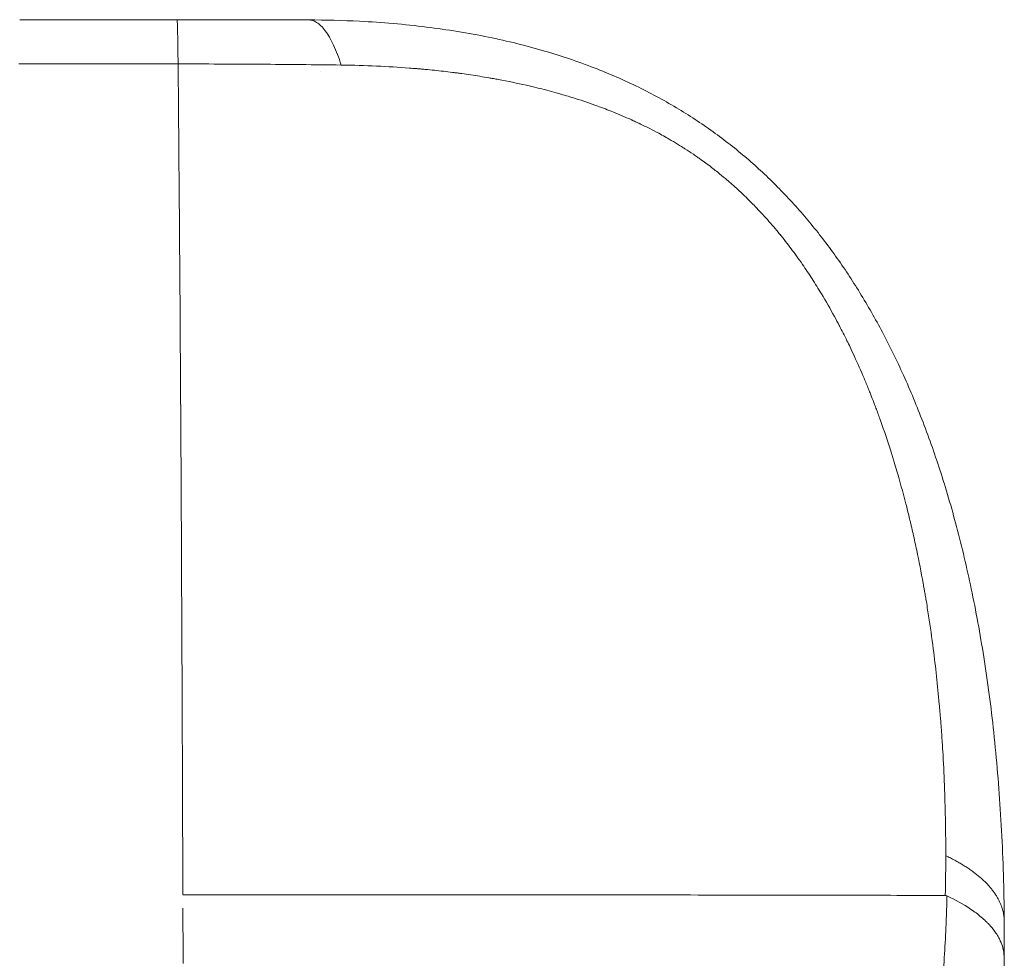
# Model space of a CAD drawing. Header units: millimetres. Extents: x -656 to -263, y 300 to 693.
# Tile 3 of 3: x -476 to -263, y 490 to 693. Entities that reach past the tile are written whole.
import ezdxf

# ---------------------------------------------------------------- set-up
doc = ezdxf.new("R2010")
doc.units = ezdxf.units.MM

# ---------------------------------------------------------------- blocks, each defined once
blk = doc.blocks.new('A$C546f33ca')
at = {"color": 0, "linetype": 'Continuous', "lineweight": 0}
for p, q in [((-17.05, 194.57), (17.05, 194.57)), ((17.27, 184.98), (-17.27, 184.98))]:
    blk.add_line(p, q, dxfattribs=at)
for points in [[(17.27, 184.99), (17.28, 183.57), (17.3, 182.14), (17.31, 180.7), (17.33, 179.24), (17.34, 177.78), (17.35, 176.3), (17.37, 174.81), (17.38, 173.31), (17.39, 171.8), (17.41, 170.28), (17.42, 168.75), (17.43, 167.2), (17.45, 165.65), (17.46, 164.08), (17.47, 162.5), (17.49, 160.92), (17.5, 159.32), (17.51, 157.71), (17.52, 156.09), (17.54, 154.45), (17.55, 152.81), (17.56, 151.16), (17.58, 149.5), (17.59, 147.82), (17.6, 146.14), (17.61, 144.44), (17.63, 142.74), (17.64, 141.02), (17.65, 139.29), (17.66, 137.56), (17.68, 135.81), (17.69, 134.05), (17.7, 132.28), (17.71, 130.5), (17.72, 128.71), (17.74, 126.92), (17.75, 125.11), (17.76, 123.29), (17.77, 121.46), (17.78, 119.62), (17.79, 117.77), (17.81, 115.92), (17.82, 114.05), (17.83, 112.17), (17.84, 110.28), (17.85, 108.39), (17.86, 106.48), (17.87, 104.56), (17.88, 102.64), (17.9, 100.7), (17.91, 98.76), (17.92, 96.81), (17.93, 94.84), (17.94, 92.87), (17.95, 90.89), (17.96, 88.9), (17.97, 86.9), (17.98, 84.89), (17.99, 82.88), (18, 80.85), (18.01, 78.82), (18.02, 76.78), (18.03, 74.73), (18.04, 72.67), (18.05, 70.6), (18.06, 68.52), (18.07, 66.44), (18.08, 64.35), (18.09, 62.24), (18.1, 60.14), (18.11, 58.02), (18.12, 55.89), (18.13, 53.76), (18.14, 51.62), (18.15, 49.47), (18.16, 47.32), (18.16, 45.15), (18.17, 42.98), (18.18, 40.8), (18.19, 38.62), (18.2, 36.43), (18.21, 34.23), (18.22, 32.02), (18.22, 29.8), (18.23, 27.58), (18.24, 25.36), (18.25, 23.12), (18.26, 20.88), (18.26, 18.63), (18.27, 16.38), (18.28, 14.12), (18.29, 11.85), (18.29, 9.58), (18.3, 7.3), (18.31, 5.01)], [(48.18, 183.36), (48.18, 183.36), (48.18, 183.36), (48.18, 183.36), (48.18, 183.36), (48.18, 183.36), (48.18, 183.36), (48.18, 183.36), (48.18, 183.36), (48.18, 183.36), (48.18, 183.36), (48.18, 183.36), (48.18, 183.36), (48.18, 183.36), (48.18, 183.36), (48.18, 183.36), (48.18, 183.36), (48.18, 183.36), (48.18, 183.36), (48.18, 183.36), (48.18, 183.36), (48.18, 183.36), (48.18, 183.36), (48.18, 183.36), (48.18, 183.36), (48.18, 183.36), (48.18, 183.36), (48.18, 183.36), (48.18, 183.36), (48.18, 183.36), (48.18, 183.36), (48.18, 183.36), (48.18, 183.36), (48.18, 183.36), (48.18, 183.36), (48.18, 183.36), (48.18, 183.36), (48.18, 183.36), (48.18, 183.36), (48.18, 183.36), (48.18, 183.36), (48.18, 183.36), (48.18, 183.36), (48.18, 183.36), (48.18, 183.36), (48.18, 183.36), (48.18, 183.36), (48.18, 183.36), (48.18, 183.36), (48.18, 183.36), (48.18, 183.36), (48.18, 183.36), (48.18, 183.36), (48.18, 183.36), (48.18, 183.36), (48.18, 183.36), (48.18, 183.36), (48.18, 183.36), (48.18, 183.36), (48.18, 183.36), (48.18, 183.36), (48.18, 183.36), (48.18, 183.36), (48.18, 183.36), (48.18, 183.36), (48.18, 183.36), (48.18, 183.36), (48.18, 183.36), (48.18, 183.36), (48.18, 183.36), (48.18, 183.36), (48.18, 183.36), (48.18, 183.36), (48.18, 183.36), (48.18, 183.36), (48.18, 183.36), (48.18, 183.36), (48.18, 183.36), (48.18, 183.36), (48.18, 183.36), (48.18, 183.36), (48.18, 183.36), (48.18, 183.36), (48.18, 183.36), (48.18, 183.36), (48.18, 183.36), (48.18, 183.36), (48.18, 183.36), (48.18, 183.36), (48.18, 183.36), (48.18, 183.36), (48.18, 183.36), (48.18, 183.36), (48.18, 183.36), (48.18, 183.36), (48.18, 183.36)], [(183.64, 13.44), (183.89, 13.31), (184.15, 13.19), (184.39, 13.07), (184.64, 12.94), (184.89, 12.82), (185.13, 12.69), (185.37, 12.57), (185.61, 12.44), (185.84, 12.31), (186.07, 12.18), (186.3, 12.05), (186.53, 11.92), (186.76, 11.79), (186.98, 11.66), (187.2, 11.53), (187.42, 11.39), (187.64, 11.26), (187.85, 11.12), (188.06, 10.99), (188.27, 10.85), (188.48, 10.71), (188.68, 10.58), (188.89, 10.44), (189.09, 10.3), (189.28, 10.16), (189.48, 10.02), (189.67, 9.88), (189.86, 9.73), (190.04, 9.59), (190.23, 9.45), (190.41, 9.3), (190.59, 9.16), (190.76, 9.01), (190.94, 8.87), (191.11, 8.72), (191.28, 8.58), (191.44, 8.43), (191.61, 8.28), (191.77, 8.13), (191.92, 7.98), (192.08, 7.83), (192.23, 7.68), (192.38, 7.53), (192.53, 7.38), (192.67, 7.23), (192.81, 7.08), (192.95, 6.92), (193.09, 6.77), (193.22, 6.62), (193.35, 6.46), (193.48, 6.31), (193.61, 6.16), (193.73, 6), (193.85, 5.85), (193.97, 5.69), (194.08, 5.53), (194.19, 5.38), (194.3, 5.22), (194.41, 5.06), (194.51, 4.9), (194.61, 4.75), (194.71, 4.59), (194.8, 4.43), (194.89, 4.27), (194.98, 4.11), (195.07, 3.95), (195.15, 3.79), (195.23, 3.63), (195.31, 3.47), (195.38, 3.31), (195.45, 3.15), (195.52, 2.99), (195.59, 2.83), (195.65, 2.67), (195.71, 2.51), (195.77, 2.35), (195.82, 2.18), (195.87, 2.02), (195.92, 1.86), (195.97, 1.7), (196.01, 1.54), (196.05, 1.37), (196.09, 1.21), (196.12, 1.05), (196.16, 0.88), (196.18, 0.72), (196.21, 0.56), (196.23, 0.4), (196.25, 0.23), (196.27, 0.07), (196.28, -0.09), (196.29, -0.26), (196.3, -0.42), (196.31, -0.58), (196.31, -0.74)], [(18.31, 4.98), (20.31, 4.98), (22.31, 4.98), (24.3, 4.98), (26.3, 4.98), (28.3, 4.98), (30.29, 4.98), (32.29, 4.98), (34.28, 4.98), (36.27, 4.98), (38.26, 4.98), (40.25, 4.98), (42.24, 4.98), (44.22, 4.98), (46.2, 4.97), (48.18, 4.97), (50.15, 4.97), (52.13, 4.97), (54.09, 4.97), (56.06, 4.97), (58.02, 4.97), (59.98, 4.97), (61.94, 4.97), (63.89, 4.97), (65.83, 4.97), (67.77, 4.97), (69.71, 4.97), (71.64, 4.96), (73.57, 4.96), (75.49, 4.96), (77.41, 4.96), (79.32, 4.96), (81.23, 4.96), (83.13, 4.96), (85.03, 4.96), (86.91, 4.96), (88.8, 4.95), (90.67, 4.95), (92.54, 4.95), (94.4, 4.95), (96.26, 4.95), (98.11, 4.95), (99.95, 4.95), (101.78, 4.94), (103.61, 4.94), (105.43, 4.94), (107.24, 4.94), (109.04, 4.94), (110.84, 4.93), (112.62, 4.93), (114.4, 4.93), (116.17, 4.93), (117.93, 4.93), (119.68, 4.93), (121.43, 4.92), (123.16, 4.92), (124.88, 4.92), (126.6, 4.92), (128.31, 4.92), (130, 4.91), (131.69, 4.91), (133.36, 4.91), (135.03, 4.91), (136.68, 4.9), (138.33, 4.9), (139.96, 4.9), (141.59, 4.9), (143.2, 4.9), (144.8, 4.89), (146.39, 4.89), (147.97, 4.89), (149.54, 4.89), (151.1, 4.88), (152.65, 4.88), (154.18, 4.88), (155.7, 4.88), (157.21, 4.87), (158.71, 4.87), (160.2, 4.87), (161.67, 4.86), (163.14, 4.86), (164.59, 4.86), (166.03, 4.86), (167.45, 4.85), (168.86, 4.85), (170.26, 4.85), (171.65, 4.85), (173.02, 4.84), (174.38, 4.84), (175.73, 4.84), (177.07, 4.83), (178.39, 4.83), (179.7, 4.83), (180.99, 4.82), (182.27, 4.82), (183.54, 4.82)], [(18.32, 2.07), (18.32, 0.58), (18.33, -0.92), (18.33, -2.41), (18.34, -3.91), (18.34, -5.41), (18.35, -6.92), (18.35, -8.42), (18.35, -9.92)]]:
    blk.add_lwpolyline(points, dxfattribs=at)
for points, knots in [([(17.27, 184.98), (17.26, 186.56), (17.24, 187.96), (17.2, 190.39), (17.19, 191.4), (17.15, 193.03), (17.13, 193.63), (17.09, 194.39), (17.07, 194.57), (17.05, 194.57)], [0.0000139, 0.0000139, 0.0000139, 0.0000139, 0.25, 0.25, 0.5, 0.5, 0.75, 0.75, 0.980151, 0.980151, 0.980151, 0.980151]), ([(17.05, 194.57), (20.59, 194.57), (24.12, 194.57), (31.18, 194.56), (34.72, 194.55), (40.67, 194.54), (43.12, 194.53), (45.55, 194.52)], [0, 0, 0, 0, 9.324749, 9.324749, 18.730146, 18.730146, 25.348785, 25.348785, 25.348785, 25.348785]), ([(52.63, 184.75), (52.11, 186.36), (51.56, 187.8), (50.41, 190.28), (49.8, 191.32), (48.56, 192.98), (47.93, 193.59), (46.71, 194.34), (46.13, 194.52), (45.55, 194.52)], [0, 0, 0, 0, 0.2515869, 0.2515869, 0.5031739, 0.5031739, 0.7547608, 0.7547608, 0.9797338, 0.9797338, 0.9797338, 0.9797338]), ([(45.55, 194.52), (49.25, 194.51), (52.94, 194.42), (61.47, 193.98), (66.31, 193.57), (75.62, 192.41), (80.12, 191.69), (88.64, 189.95), (92.68, 188.95), (100.32, 186.72), (103.92, 185.51), (110.73, 182.87), (113.95, 181.47), (120.06, 178.47), (122.97, 176.89), (128.5, 173.55), (131.14, 171.8), (136.19, 168.12), (138.62, 166.2), (143.25, 162.18), (145.48, 160.08), (149.75, 155.73), (151.8, 153.46), (155.75, 148.75), (157.64, 146.31), (161.29, 141.25), (163.04, 138.61), (166.44, 133.14), (168.08, 130.29), (171.25, 124.35), (172.77, 121.26), (175.72, 114.81), (177.13, 111.44), (179.87, 104.39), (181.17, 100.71), (183.69, 92.95), (184.89, 88.86), (187.16, 80.29), (188.22, 75.79), (190.19, 66.39), (191.09, 61.47), (192.73, 51.11), (193.45, 45.66), (194.68, 34.29), (195.17, 28.36), (195.92, 16.07), (196.16, 9.7), (196.29, 1.95), (196.3, 0.6), (196.31, -0.74)], [0, 0, 0, 0, 10.002566, 10.002566, 23.164174, 23.164174, 35.503073, 35.503073, 46.753807, 46.753807, 56.970939, 56.970939, 66.350168, 66.350168, 75.147767, 75.147767, 83.553497, 83.553497, 91.774156, 91.774156, 99.901933, 99.901933, 108.092662, 108.092662, 116.435501, 116.435501, 125.063905, 125.063905, 134.148854, 134.148854, 143.775702, 143.775702, 154.121161, 154.121161, 165.297784, 165.297784, 177.576692, 177.576692, 190.945848, 190.945848, 205.464991, 205.464991, 221.377129, 221.377129, 238.505665, 238.505665, 256.661293, 256.661293, 260.47053, 260.47053, 260.47053, 260.47053]), ([(52.63, 184.75), (46.85, 184.82), (41, 184.88), (35.1, 184.92), (35.09, 184.92), (35.09, 184.92), (35.08, 184.92), (29.17, 184.96), (23.23, 184.98), (17.27, 184.98)], [0, 0, 0, 0, 0.499459, 0.499459, 0.499459, 0.5, 0.5, 0.5, 1, 1, 1, 1]), ([(183.64, 13.44), (183.65, 18.29), (183.56, 23.07), (183.39, 27.75), (183.38, 28.07), (183.37, 28.39), (183.36, 28.71), (183.26, 31.2), (183.14, 33.67), (183, 36.11), (182.92, 37.34), (182.85, 38.55), (182.76, 39.77), (182.72, 40.37), (182.67, 40.97), (182.63, 41.58), (182.62, 41.68), (182.61, 41.79), (182.6, 41.9), (182.59, 42.09), (182.58, 42.29), (182.56, 42.48), (182.55, 42.63), (182.54, 42.78), (182.52, 42.93), (182.44, 44), (182.34, 45.16), (182.24, 46.27), (181.88, 50.33), (181.45, 54.32), (180.94, 58.23), (180.63, 60.65), (180.29, 63.04), (179.93, 65.4), (179.74, 66.58), (179.56, 67.76), (179.36, 68.93), (179.32, 69.16), (179.28, 69.38), (179.24, 69.61), (179.18, 69.97), (179.12, 70.32), (179.06, 70.68), (179.01, 70.97), (178.96, 71.26), (178.91, 71.55), (178.87, 71.77), (178.83, 72), (178.79, 72.23), (178.77, 72.29), (178.76, 72.35), (178.75, 72.42), (178.31, 74.85), (177.84, 77.25), (177.34, 79.62), (177.09, 80.8), (176.84, 81.98), (176.57, 83.15), (176.57, 83.17), (176.56, 83.2), (176.56, 83.23), (176.43, 83.78), (176.3, 84.34), (176.17, 84.89), (176.1, 85.18), (176.04, 85.47), (175.97, 85.76), (175.86, 86.22), (175.75, 86.68), (175.63, 87.17), (175.4, 88.12), (175.16, 89.06), (174.92, 89.99), (174.33, 92.27), (173.71, 94.52), (173.06, 96.73), (172.87, 97.39), (172.67, 98.05), (172.48, 98.7), (172.38, 99.03), (172.28, 99.35), (172.18, 99.68), (172.12, 99.87), (172.06, 100.05), (172, 100.24), (171.96, 100.36), (171.93, 100.48), (171.89, 100.61), (171.88, 100.62), (171.88, 100.64), (171.87, 100.65), (171.11, 103.07), (170.32, 105.44), (169.49, 107.76), (169.2, 108.57), (168.9, 109.37), (168.61, 110.17), (168.48, 110.51), (168.35, 110.85), (168.22, 111.19), (168, 111.76), (167.78, 112.33), (167.56, 112.89), (167.45, 113.17), (167.34, 113.45), (167.23, 113.73), (167.17, 113.89), (167.11, 114.05), (167.04, 114.2), (167, 114.31), (166.96, 114.42), (166.91, 114.52), (166.91, 114.53), (166.9, 114.55), (166.9, 114.56), (166.58, 115.34), (166.26, 116.12), (165.94, 116.88), (165.26, 118.49), (164.56, 120.08), (163.84, 121.63), (163.54, 122.29), (163.23, 122.94), (162.92, 123.59), (162.69, 124.07), (162.46, 124.55), (162.23, 125.02), (161.96, 125.57), (161.68, 126.13), (161.4, 126.68), (161.13, 127.21), (160.86, 127.74), (160.59, 128.26), (160.58, 128.28), (160.57, 128.29), (160.56, 128.31), (160.22, 128.96), (159.88, 129.6), (159.53, 130.24), (158.61, 131.93), (157.66, 133.58), (156.7, 135.19), (156.37, 135.73), (156.04, 136.27), (155.7, 136.8), (155.36, 137.35), (155.02, 137.9), (154.67, 138.44), (154.33, 138.97), (153.98, 139.49), (153.63, 140.01), (153.29, 140.52), (152.95, 141.02), (152.61, 141.51), (152.6, 141.53), (152.59, 141.54), (152.58, 141.56), (152.17, 142.15), (151.76, 142.72), (151.35, 143.29), (150.96, 143.84), (150.56, 144.37), (150.16, 144.9), (149.76, 145.44), (149.35, 145.98), (148.94, 146.51), (148.51, 147.05), (148.09, 147.58), (147.66, 148.1), (147.66, 148.11), (147.65, 148.12), (147.64, 148.13), (147.22, 148.65), (146.78, 149.17), (146.35, 149.68), (145.45, 150.74), (144.53, 151.77), (143.6, 152.78), (143.21, 153.19), (142.82, 153.6), (142.43, 154.01), (142.42, 154.03), (142.4, 154.04), (142.39, 154.05), (142.31, 154.13), (142.24, 154.21), (142.16, 154.29), (141.67, 154.8), (141.17, 155.3), (140.67, 155.79), (140.26, 156.19), (139.85, 156.58), (139.44, 156.97), (138.82, 157.56), (138.18, 158.14), (137.54, 158.71), (137.29, 158.94), (137.03, 159.16), (136.77, 159.39), (136.71, 159.44), (136.64, 159.5), (136.58, 159.55), (136.51, 159.61), (136.45, 159.66), (136.38, 159.72), (136.22, 159.86), (136.06, 159.99), (135.9, 160.13), (135.35, 160.6), (134.78, 161.06), (134.22, 161.51), (133.87, 161.79), (133.51, 162.07), (133.16, 162.35), (132.37, 162.96), (131.56, 163.56), (130.74, 164.15), (130.5, 164.32), (130.26, 164.49), (130.02, 164.66), (129.95, 164.71), (129.88, 164.76), (129.81, 164.81), (129.52, 165.01), (129.24, 165.2), (128.95, 165.4), (128.35, 165.8), (127.74, 166.21), (127.13, 166.6), (126.88, 166.76), (126.63, 166.92), (126.38, 167.07), (125.8, 167.44), (125.21, 167.8), (124.61, 168.15), (124.32, 168.33), (124.01, 168.51), (123.71, 168.68), (123.6, 168.75), (123.49, 168.81), (123.37, 168.88), (123.26, 168.94), (123.15, 169.01), (123.03, 169.07), (122.99, 169.09), (122.95, 169.11), (122.92, 169.14), (122.88, 169.16), (122.84, 169.18), (122.8, 169.2), (122.35, 169.45), (121.9, 169.7), (121.45, 169.95), (120.8, 170.29), (120.15, 170.64), (119.49, 170.97), (119.4, 171.02), (119.31, 171.06), (119.22, 171.11), (118.66, 171.39), (118.09, 171.67), (117.51, 171.95), (117.46, 171.97), (117.41, 172), (117.35, 172.02), (117.04, 172.17), (116.72, 172.32), (116.4, 172.47), (116.24, 172.55), (116.08, 172.62), (115.92, 172.69), (115.84, 172.73), (115.76, 172.77), (115.68, 172.8), (115.63, 172.83), (115.58, 172.85), (115.52, 172.88), (115.51, 172.88), (115.49, 172.89), (115.47, 172.9), (115.46, 172.9), (115.45, 172.91), (115.44, 172.91), (114.17, 173.49), (112.86, 174.04), (111.52, 174.59), (110.44, 175.02), (109.34, 175.44), (108.21, 175.85), (106.64, 176.42), (105.03, 176.97), (103.36, 177.5), (102.34, 177.82), (101.31, 178.13), (100.26, 178.43), (100.25, 178.44), (100.23, 178.44), (100.22, 178.44), (99.89, 178.54), (99.55, 178.63), (99.21, 178.73), (97.86, 179.11), (96.47, 179.47), (95.05, 179.82), (94.3, 180), (93.54, 180.18), (92.76, 180.36), (90.8, 180.8), (88.78, 181.22), (86.68, 181.61), (86.34, 181.67), (86, 181.74), (85.65, 181.8), (85.46, 181.83), (85.28, 181.86), (85.09, 181.9), (84.96, 181.92), (84.83, 181.94), (84.7, 181.96), (84.67, 181.97), (84.63, 181.98), (84.6, 181.98), (83.34, 182.2), (82.04, 182.4), (80.73, 182.6), (80.07, 182.7), (79.41, 182.79), (78.74, 182.88), (78.58, 182.9), (78.43, 182.93), (78.27, 182.95), (78.09, 182.97), (77.91, 182.99), (77.73, 183.02), (77.56, 183.04), (77.39, 183.06), (77.22, 183.08), (77.14, 183.1), (77.05, 183.11), (76.97, 183.12), (76.9, 183.13), (76.84, 183.13), (76.77, 183.14), (76.75, 183.14), (76.73, 183.15), (76.71, 183.15), (75.44, 183.31), (74.15, 183.46), (72.82, 183.6), (72.16, 183.67), (71.49, 183.73), (70.81, 183.8), (70.48, 183.83), (70.14, 183.86), (69.8, 183.89), (69.8, 183.89), (69.79, 183.89), (69.79, 183.89), (69.62, 183.9), (69.45, 183.92), (69.27, 183.93), (69.19, 183.94), (69.1, 183.95), (69.01, 183.96), (68.42, 184.01), (67.92, 184.05), (67.38, 184.09), (62.83, 184.44), (57.9, 184.68), (52.63, 184.75)], [0, 0, 0, 0, 0.058533, 0.058533, 0.058533, 0.0625, 0.0625, 0.0625, 0.09375, 0.09375, 0.09375, 0.109375, 0.109375, 0.109375, 0.117187, 0.117187, 0.117187, 0.118579, 0.118579, 0.118579, 0.121094, 0.121094, 0.121094, 0.123047, 0.123047, 0.123047, 0.136937, 0.136937, 0.136937, 0.1875, 0.1875, 0.1875, 0.21875, 0.21875, 0.21875, 0.234375, 0.234375, 0.234375, 0.237411, 0.237411, 0.237411, 0.242187, 0.242187, 0.242187, 0.246094, 0.246094, 0.246094, 0.249139, 0.249139, 0.249139, 0.25, 0.25, 0.25, 0.28125, 0.28125, 0.28125, 0.296875, 0.296875, 0.296875, 0.297234, 0.297234, 0.297234, 0.304687, 0.304687, 0.304687, 0.308594, 0.308594, 0.308594, 0.314868, 0.314868, 0.314868, 0.327128, 0.327128, 0.327128, 0.357101, 0.357101, 0.357101, 0.366051, 0.366051, 0.366051, 0.370525, 0.370525, 0.370525, 0.373082, 0.373082, 0.373082, 0.374772, 0.374772, 0.374772, 0.375, 0.375, 0.375, 0.40625, 0.40625, 0.40625, 0.417177, 0.417177, 0.417177, 0.421875, 0.421875, 0.421875, 0.429687, 0.429687, 0.429687, 0.433594, 0.433594, 0.433594, 0.435822, 0.435822, 0.435822, 0.437298, 0.437298, 0.437298, 0.4375, 0.4375, 0.4375, 0.447565, 0.447565, 0.447565, 0.46875, 0.46875, 0.46875, 0.477742, 0.477742, 0.477742, 0.484375, 0.484375, 0.484375, 0.492187, 0.492187, 0.492187, 0.499756, 0.499756, 0.499756, 0.5, 0.5, 0.5, 0.50852, 0.50852, 0.50852, 0.53125, 0.53125, 0.53125, 0.538951, 0.538951, 0.538951, 0.546875, 0.546875, 0.546875, 0.554687, 0.554687, 0.554687, 0.562256, 0.562256, 0.562256, 0.5625, 0.5625, 0.5625, 0.570462, 0.570462, 0.570462, 0.578042, 0.578042, 0.578042, 0.58577, 0.58577, 0.58577, 0.593642, 0.593642, 0.593642, 0.59375, 0.59375, 0.59375, 0.601638, 0.601638, 0.601638, 0.617981, 0.617981, 0.617981, 0.624756, 0.624756, 0.624756, 0.625, 0.625, 0.625, 0.62625, 0.62625, 0.62625, 0.634178, 0.634178, 0.634178, 0.640625, 0.640625, 0.640625, 0.650376, 0.650376, 0.650376, 0.654297, 0.654297, 0.654297, 0.655273, 0.655273, 0.655273, 0.65625, 0.65625, 0.65625, 0.658618, 0.658618, 0.658618, 0.666816, 0.666816, 0.666816, 0.671875, 0.671875, 0.671875, 0.683201, 0.683201, 0.683201, 0.686523, 0.686523, 0.686523, 0.6875, 0.6875, 0.6875, 0.69147, 0.69147, 0.69147, 0.699797, 0.699797, 0.699797, 0.703125, 0.703125, 0.703125, 0.710937, 0.710937, 0.710937, 0.714844, 0.714844, 0.714844, 0.716303, 0.716303, 0.716303, 0.717773, 0.717773, 0.717773, 0.718262, 0.718262, 0.718262, 0.71875, 0.71875, 0.71875, 0.72477, 0.72477, 0.72477, 0.733241, 0.733241, 0.733241, 0.734375, 0.734375, 0.734375, 0.74154, 0.74154, 0.74154, 0.742187, 0.742187, 0.742187, 0.746094, 0.746094, 0.746094, 0.748047, 0.748047, 0.748047, 0.749023, 0.749023, 0.749023, 0.749661, 0.749661, 0.749661, 0.749878, 0.749878, 0.749878, 0.75, 0.75, 0.75, 0.767378, 0.767378, 0.767378, 0.78125, 0.78125, 0.78125, 0.800593, 0.800593, 0.800593, 0.812378, 0.812378, 0.812378, 0.8125, 0.8125, 0.8125, 0.816908, 0.816908, 0.816908, 0.834496, 0.834496, 0.834496, 0.84375, 0.84375, 0.84375, 0.867276, 0.867276, 0.867276, 0.871138, 0.871138, 0.871138, 0.873199, 0.873199, 0.873199, 0.87462, 0.87462, 0.87462, 0.875, 0.875, 0.875, 0.890625, 0.890625, 0.890625, 0.898437, 0.898437, 0.898437, 0.900242, 0.900242, 0.900242, 0.902344, 0.902344, 0.902344, 0.904297, 0.904297, 0.904297, 0.905273, 0.905273, 0.905273, 0.906006, 0.906006, 0.906006, 0.90625, 0.90625, 0.90625, 0.921875, 0.921875, 0.921875, 0.929687, 0.929687, 0.929687, 0.933551, 0.933551, 0.933551, 0.933594, 0.933594, 0.933594, 0.935547, 0.935547, 0.935547, 0.936523, 0.936523, 0.936523, 0.943264, 0.943264, 0.943264, 1, 1, 1, 1]), ([(183.54, 4.82), (183.54, 4.89), (183.54, 4.97), (183.54, 5.04), (183.54, 5.13), (183.55, 5.22), (183.55, 5.31), (183.55, 5.44), (183.55, 5.57), (183.56, 5.7), (183.56, 5.75), (183.56, 5.8), (183.56, 5.85), (183.57, 6.21), (183.57, 6.58), (183.58, 6.94), (183.59, 7.66), (183.6, 8.38), (183.61, 9.11), (183.63, 10.55), (183.64, 11.99), (183.64, 13.44)], [-0.00000006, -0.00000006, -0.00000006, -0.00000006, 0.000204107, 0.000204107, 0.000204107, 0.000461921, 0.000461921, 0.000461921, 0.000837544, 0.000837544, 0.000837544, 0.000980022, 0.000980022, 0.000980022, 0.002009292, 0.002009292, 0.002009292, 0.004068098, 0.004068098, 0.004068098, 0.008186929, 0.008186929, 0.008186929, 0.008186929]), ([(56.97, -142.36), (63.12, -142.4), (68.97, -142.25), (74.49, -141.93), (77.43, -141.76), (80.27, -141.54), (83.02, -141.28), (84.76, -141.11), (86.46, -140.93), (88.12, -140.73), (88.12, -140.73), (88.13, -140.73), (88.14, -140.72), (89.24, -140.59), (90.31, -140.45), (91.38, -140.3), (94.21, -139.91), (96.94, -139.46), (99.56, -138.96), (100.93, -138.7), (102.27, -138.42), (103.58, -138.13), (103.64, -138.12), (103.71, -138.1), (103.77, -138.09), (105.06, -137.8), (106.31, -137.5), (107.54, -137.19), (108.86, -136.86), (110.15, -136.5), (111.41, -136.14), (112.7, -135.76), (113.95, -135.37), (115.17, -134.97), (115.54, -134.85), (115.91, -134.72), (116.27, -134.6), (116.4, -134.55), (116.52, -134.51), (116.65, -134.47), (116.71, -134.44), (116.78, -134.42), (116.84, -134.4), (116.89, -134.38), (116.95, -134.36), (117, -134.34), (117.01, -134.34), (117.02, -134.34), (117.03, -134.33), (117.63, -134.12), (118.23, -133.9), (118.82, -133.68), (119.42, -133.45), (120.01, -133.22), (120.6, -132.98), (121.19, -132.74), (121.78, -132.5), (122.36, -132.25), (122.82, -132.05), (123.28, -131.85), (123.74, -131.64), (124.43, -131.33), (125.11, -131.02), (125.78, -130.69), (126.91, -130.14), (128.01, -129.57), (129.08, -128.98), (129.3, -128.86), (129.52, -128.74), (129.73, -128.62), (129.76, -128.6), (129.79, -128.59), (129.82, -128.57), (130.11, -128.4), (130.4, -128.24), (130.69, -128.07), (131.22, -127.76), (131.75, -127.44), (132.27, -127.12), (133.3, -126.48), (134.32, -125.81), (135.31, -125.12), (135.42, -125.04), (135.53, -124.96), (135.65, -124.89), (136.02, -124.62), (136.4, -124.35), (136.77, -124.08), (137.25, -123.72), (137.72, -123.37), (138.19, -123), (139.12, -122.28), (140.03, -121.54), (140.92, -120.78), (140.95, -120.75), (140.98, -120.73), (141, -120.7), (141.02, -120.69), (141.03, -120.68), (141.04, -120.67), (141.44, -120.33), (141.84, -119.98), (142.23, -119.62), (142.66, -119.24), (143.08, -118.84), (143.51, -118.44), (144.34, -117.66), (145.15, -116.85), (145.96, -116.02), (146.75, -115.21), (147.52, -114.37), (148.29, -113.51), (148.92, -112.8), (149.54, -112.07), (150.16, -111.34), (150.28, -111.2), (150.39, -111.05), (150.51, -110.91), (151.22, -110.05), (151.92, -109.16), (152.62, -108.25), (153.2, -107.48), (153.77, -106.71), (154.34, -105.92), (154.43, -105.79), (154.52, -105.66), (154.61, -105.53), (155.19, -104.71), (155.77, -103.88), (156.33, -103.03), (156.66, -102.53), (156.98, -102.04), (157.31, -101.54), (157.47, -101.29), (157.63, -101.03), (157.79, -100.78), (157.87, -100.65), (157.95, -100.53), (158.03, -100.4), (158.1, -100.29), (158.17, -100.18), (158.24, -100.06), (158.25, -100.05), (158.26, -100.03), (158.26, -100.02), (158.27, -100), (158.28, -99.99), (158.29, -99.97), (159.43, -98.13), (160.54, -96.23), (161.6, -94.28), (162.12, -93.33), (162.63, -92.36), (163.13, -91.39), (163.61, -90.45), (164.08, -89.51), (164.54, -88.55), (164.56, -88.52), (164.57, -88.49), (164.59, -88.46), (165.52, -86.53), (166.42, -84.56), (167.28, -82.54), (167.3, -82.49), (167.33, -82.43), (167.35, -82.38), (167.8, -81.33), (168.24, -80.26), (168.67, -79.19), (168.89, -78.65), (169.1, -78.11), (169.31, -77.56), (169.56, -76.92), (169.82, -76.25), (170.05, -75.64), (170.69, -73.92), (171.31, -72.18), (171.91, -70.41), (172.6, -68.38), (173.26, -66.32), (173.89, -64.23), (173.98, -63.9), (174.08, -63.57), (174.18, -63.24), (174.69, -61.51), (175.18, -59.76), (175.64, -57.99), (175.76, -57.54), (175.88, -57.09), (176, -56.64), (176.28, -55.53), (176.56, -54.41), (176.83, -53.28), (176.97, -52.72), (177.1, -52.15), (177.24, -51.58), (177.31, -51.26), (177.39, -50.93), (177.46, -50.6), (177.51, -50.39), (177.56, -50.17), (177.61, -49.95), (177.61, -49.93), (177.62, -49.9), (177.62, -49.88), (177.95, -48.4), (178.27, -46.92), (178.57, -45.43), (179.16, -42.52), (179.7, -39.58), (180.19, -36.61), (180.41, -35.32), (180.61, -34.04), (180.8, -32.74), (180.95, -31.77), (181.09, -30.8), (181.22, -29.82), (181.38, -28.68), (181.53, -27.54), (181.67, -26.39), (181.74, -25.81), (181.81, -25.24), (181.88, -24.66), (181.92, -24.38), (181.95, -24.09), (181.98, -23.8), (182.13, -22.49), (182.27, -21.23), (182.4, -19.94), (182.83, -15.69), (183.17, -11.39), (183.43, -7.03), (183.56, -4.88), (183.66, -2.72), (183.75, -0.54), (183.79, 0.54), (183.82, 1.63), (183.86, 2.72), (183.87, 3.26), (183.89, 3.8), (183.9, 4.35), (183.9, 4.47), (183.91, 4.6), (183.91, 4.73)], [0, 0, 0, 0, 0.066817, 0.066817, 0.066817, 0.102375, 0.102375, 0.102375, 0.124878, 0.124878, 0.124878, 0.125, 0.125, 0.125, 0.137189, 0.137189, 0.137189, 0.16967, 0.16967, 0.16967, 0.186646, 0.186646, 0.186646, 0.1875, 0.1875, 0.1875, 0.204157, 0.204157, 0.204157, 0.222117, 0.222117, 0.222117, 0.240512, 0.240512, 0.240512, 0.246094, 0.246094, 0.246094, 0.248047, 0.248047, 0.248047, 0.249023, 0.249023, 0.249023, 0.249878, 0.249878, 0.249878, 0.25, 0.25, 0.25, 0.258051, 0.258051, 0.258051, 0.266265, 0.266265, 0.266265, 0.274552, 0.274552, 0.274552, 0.28125, 0.28125, 0.28125, 0.291362, 0.291362, 0.291362, 0.308513, 0.308513, 0.308513, 0.312012, 0.312012, 0.312012, 0.3125, 0.3125, 0.3125, 0.31701, 0.31701, 0.31701, 0.32534, 0.32534, 0.32534, 0.341892, 0.341892, 0.341892, 0.34375, 0.34375, 0.34375, 0.350072, 0.350072, 0.350072, 0.358191, 0.358191, 0.358191, 0.374258, 0.374258, 0.374258, 0.374756, 0.374756, 0.374756, 0.375, 0.375, 0.375, 0.382753, 0.382753, 0.382753, 0.391208, 0.391208, 0.391208, 0.407832, 0.407832, 0.407832, 0.424103, 0.424103, 0.424103, 0.4375, 0.4375, 0.4375, 0.440044, 0.440044, 0.440044, 0.455659, 0.455659, 0.455659, 0.46875, 0.46875, 0.46875, 0.470891, 0.470891, 0.470891, 0.484375, 0.484375, 0.484375, 0.492187, 0.492187, 0.492187, 0.496094, 0.496094, 0.496094, 0.498047, 0.498047, 0.498047, 0.499756, 0.499756, 0.499756, 0.5, 0.5, 0.5, 0.50024, 0.50024, 0.50024, 0.532089, 0.532089, 0.532089, 0.547642, 0.547642, 0.547642, 0.5625, 0.5625, 0.5625, 0.562965, 0.562965, 0.562965, 0.592966, 0.592966, 0.592966, 0.59375, 0.59375, 0.59375, 0.609375, 0.609375, 0.609375, 0.617187, 0.617187, 0.617187, 0.62645, 0.62645, 0.62645, 0.652584, 0.652584, 0.652584, 0.682756, 0.682756, 0.682756, 0.6875, 0.6875, 0.6875, 0.71241, 0.71241, 0.71241, 0.71875, 0.71875, 0.71875, 0.734375, 0.734375, 0.734375, 0.742188, 0.742188, 0.742188, 0.746687, 0.746687, 0.746687, 0.74965, 0.74965, 0.74965, 0.75, 0.75, 0.75, 0.771157, 0.771157, 0.771157, 0.8125, 0.8125, 0.8125, 0.830339, 0.830339, 0.830339, 0.84375, 0.84375, 0.84375, 0.859375, 0.859375, 0.859375, 0.867188, 0.867188, 0.867188, 0.871094, 0.871094, 0.871094, 0.8888, 0.8888, 0.8888, 0.947596, 0.947596, 0.947596, 0.976659, 0.976659, 0.976659, 0.991101, 0.991101, 0.991101, 0.998299, 0.998299, 0.998299, 1, 1, 1, 1]), ([(183.91, 4.73), (185.69, 3.9), (187.44, 2.94), (189.04, 1.86), (189.84, 1.31), (190.61, 0.74), (191.32, 0.14), (191.68, -0.16), (192.02, -0.47), (192.35, -0.79), (192.51, -0.95), (192.67, -1.11), (192.83, -1.27), (192.9, -1.35), (192.98, -1.43), (193.06, -1.51), (193.09, -1.56), (193.13, -1.6), (193.17, -1.64), (193.19, -1.66), (193.21, -1.68), (193.23, -1.7), (193.24, -1.72), (193.26, -1.73), (193.27, -1.75), (193.28, -1.76), (193.28, -1.76), (193.28, -1.76), (193.7, -2.23), (194.13, -2.76), (194.53, -3.37), (194.74, -3.67), (194.93, -3.99), (195.12, -4.33), (195.21, -4.5), (195.3, -4.67), (195.38, -4.85), (195.42, -4.94), (195.46, -5.03), (195.5, -5.12), (195.52, -5.16), (195.54, -5.21), (195.56, -5.25), (195.57, -5.28), (195.58, -5.3), (195.59, -5.32), (195.6, -5.33), (195.6, -5.34), (195.61, -5.36), (195.61, -5.37), (195.62, -5.38), (195.62, -5.39), (195.62, -5.4), (195.63, -5.42), (195.64, -5.43), (195.85, -5.97), (195.99, -6.44), (196.09, -6.86), (196.18, -7.29), (196.24, -7.66), (196.26, -7.96), (196.29, -8.27), (196.3, -8.52), (196.3, -8.71), (196.3, -8.74), (196.3, -8.77), (196.3, -8.8)], [0, 0, 0, 0, 0.25, 0.25, 0.25, 0.375, 0.375, 0.375, 0.4375, 0.4375, 0.4375, 0.46875, 0.46875, 0.46875, 0.484375, 0.484375, 0.484375, 0.4921875, 0.4921875, 0.4921875, 0.4960938, 0.4960938, 0.4960938, 0.4995117, 0.4995117, 0.4995117, 0.5, 0.5, 0.5, 0.625, 0.625, 0.625, 0.6875, 0.6875, 0.6875, 0.71875, 0.71875, 0.71875, 0.734375, 0.734375, 0.734375, 0.7421875, 0.7421875, 0.7421875, 0.7460937, 0.7460937, 0.7460937, 0.7480469, 0.7480469, 0.7480469, 0.7497559, 0.7497559, 0.7497559, 0.7516519, 0.7516519, 0.7516519, 0.8125, 0.8125, 0.8125, 0.875, 0.875, 0.875, 0.9375, 0.9375, 0.9375, 0.947959, 0.947959, 0.947959, 0.947959]), ([(196.3, -8.8), (196.25, -12.42), (196.17, -16.04), (195.8, -26.17), (195.41, -32.68), (194.32, -45.47), (193.63, -51.75), (191.93, -63.96), (190.93, -69.9), (188.64, -81.4), (187.36, -86.98), (184.5, -97.69), (182.95, -102.84), (179.58, -112.67), (177.78, -117.37), (173.95, -126.25), (171.94, -130.45), (167.73, -138.33), (165.55, -142.04), (161.01, -148.96), (158.68, -152.19), (153.88, -158.19), (151.42, -160.98), (146.36, -166.16), (143.77, -168.56), (138.44, -173.02), (135.71, -175.08), (130.09, -178.91), (127.21, -180.67), (121.25, -183.94), (118.18, -185.44), (111.81, -188.21), (108.51, -189.47), (101.66, -191.77), (98.1, -192.81), (90.71, -194.65), (86.86, -195.44), (78.9, -196.81), (74.78, -197.36), (66.31, -198.22), (61.96, -198.52), (54.69, -198.8), (51.79, -198.85), (48.88, -198.86)], [0, 0, 0, 0, 10.000753, 10.000753, 28.003939, 28.003939, 45.452603, 45.452603, 62.029573, 62.029573, 77.754107, 77.754107, 92.455567, 92.455567, 106.135613, 106.135613, 118.679629, 118.679629, 130.1709, 130.1709, 140.708811, 140.708811, 150.451072, 150.451072, 159.644942, 159.644942, 168.509818, 168.509818, 177.248721, 177.248721, 186.066381, 186.066381, 195.153027, 195.153027, 204.652094, 204.652094, 214.65482, 214.65482, 225.169121, 225.169121, 236.097506, 236.097506, 243.328718, 243.328718, 243.328718, 243.328718])]:
    blk.add_open_spline(points, degree=3, knots=knots, dxfattribs=at)
for points in [[(17.19, 191.35), (17.19, 191.35), (17.19, 191.35), (17.19, 191.35)], [(49.73, 191.35), (49.73, 191.35), (49.73, 191.35), (49.73, 191.35)], [(51.28, 188.39), (51.28, 188.39), (51.28, 188.39), (51.28, 188.39)], [(45.15, 184.84), (45.15, 184.84), (45.15, 184.84), (45.15, 184.84)], [(46.9, 184.82), (46.9, 184.82), (46.9, 184.82), (46.9, 184.82)], [(17.33, 178.39), (17.33, 178.39), (17.33, 178.39), (17.33, 178.39)], [(17.38, 173.47), (17.38, 173.47), (17.38, 173.47), (17.38, 173.47)], [(17.42, 168.29), (17.42, 168.29), (17.42, 168.29), (17.42, 168.29)], [(17.58, 148.41), (17.58, 148.41), (17.58, 148.41), (17.58, 148.41)], [(183.91, 4.73), (183.78, 4.79), (183.66, 4.82), (183.54, 4.82)], [(196.31, -0.74), (196.33, -3.42), (196.33, -6.1), (196.3, -8.79)]]:
    blk.add_open_spline(points, degree=3, dxfattribs=at)

msp = doc.modelspace()

# ---------------------------------------------------------------- block references
msp.add_blockref('A$C546f33ca', (-459.28, 498.4))

doc.saveas('drawing.dxf')
